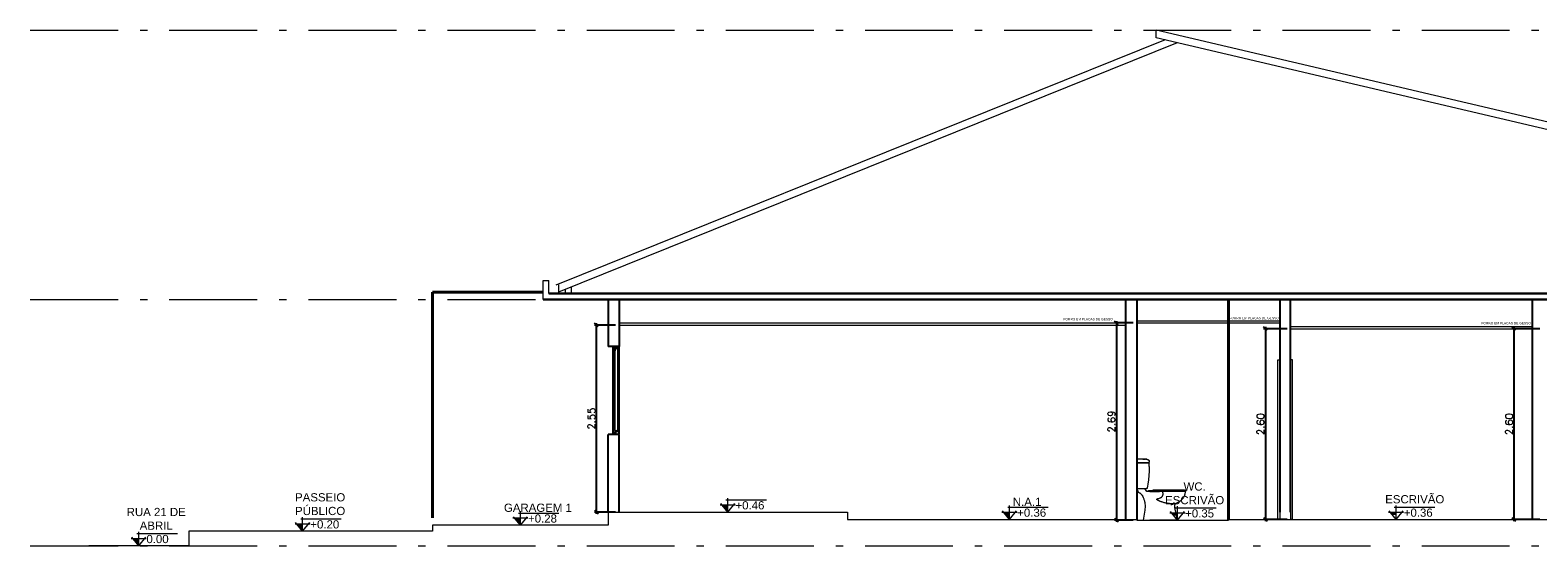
# Model space of a CAD drawing. Header units: millimetres. Extents: x 26 to 1362, y 24 to 358.
# Tile 40 of 256: x 497.23 to 517.81, y 98.41 to 105.45. Entities that reach past the tile are written whole.
import ezdxf

# ---------------------------------------------------------------- set-up
doc = ezdxf.new("R2010")
doc.units = ezdxf.units.MM
doc.linetypes.add('IMPORT-ACAD_ISO10W100 _3_', pattern=[18000, 12000, -3000, 0, -3000])
for name, color, linetype, lineweight in [('A-FLOR', 252, 'Continuous', 9), ('A-FLOR-LEVL', 250, 'Continuous', 5), ('A-ROOF', 251, 'Continuous', 9), ('LAJE', 252, 'Continuous', 30), ('MB TELHADO', 251, 'Continuous', 18), ('MB_ALVENARIA', 7, 'Continuous', 40), ('MB_COTA', 7, 'Continuous', 13), ('MB_ESQUADRIA', 7, 'Continuous', 5), ('MB_MOBILIÁRIO', 8, 'Continuous', 13), ('TEXTO', 7, 'Continuous', 20)]:
    doc.layers.add(name, color=color, linetype=linetype, lineweight=lineweight)
doc.styles.add('arial', font='arial.ttf')
doc.styles.add('ROMANS', font='romans.shx')
doc.dimstyles.new('lOHAINA 1-50', dxfattribs={"dimscale": 0.5, "dimtxt": 0.2, "dimasz": 0.1, "dimexe": 0.05, "dimexo": 0.1, "dimgap": 0.03, "dimtad": 1, "dimzin": 5, "dimdsep": 46, "dimtxsty": 'ROMANS', "dimblk": 'OBLIQUE', "dimcen": 0, "dimdle": 0.05, "dimadec": 0, "dimazin": 0, "dimtfac": 1, "dimtofl": 0, "dimtmove": 2, "dimatfit": 3, "dimfxl": 0.04, "dimtolj": 1, "dimtzin": 1, "dimarcsym": 0})

# ---------------------------------------------------------------- blocks, each defined once
blk = doc.blocks.new('_Oblique')
at = {"color": 0, "linetype": 'ByBlock', "lineweight": -2}
blk.add_line((-0.5, -0.5), (0.5, 0.5), dxfattribs=at)
blk = doc.blocks.new('*D195')
at = {"layer": 'DEFPOINTS', "color": 0, "transparency": 16777216}
for p in [(505.266, 101.425), (504.955, 98.875), (505.266, 98.875)]:
    blk.add_point(p, dxfattribs=at)
at = {"layer": 'MB TELHADO', "color": 0, "lineweight": -2, "transparency": 16777216}
for p, q in [((505.216, 101.425), (504.93, 101.425)), ((504.955, 101.45), (504.955, 98.85)), ((505.216, 98.875), (504.93, 98.875))]:
    blk.add_line(p, q, dxfattribs=at)
at = {"layer": 'MB TELHADO', "color": 0, "lineweight": -2, "transparency": 16777216, "xscale": 0.05, "yscale": 0.05, "zscale": 0.05}
for p, rotation in [((504.955, 101.425), 90), ((504.955, 98.875), 270)]:
    blk.add_blockref('_Oblique', p, dxfattribs=dict(at, rotation=rotation))
at = {"layer": 'MB TELHADO', "color": 0, "transparency": 16777216, "insert": (504.89, 100.15), "char_height": 0.1, "attachment_point": 5, "rotation": 90, "style": 'ROMANS'}
blk.add_mtext('\\A1;2.55', dxfattribs=at)
blk = doc.blocks.new('*D196')
at = {"layer": 'DEFPOINTS', "color": 0, "transparency": 16777216}
for p in [(512.336, 101.455), (512.056, 98.765), (512.336, 98.765)]:
    blk.add_point(p, dxfattribs=at)
at = {"layer": 'MB_COTA', "color": 0, "lineweight": -2, "transparency": 16777216}
for p, q in [((512.286, 101.455), (512.031, 101.455)), ((512.056, 101.48), (512.056, 98.74)), ((512.286, 98.765), (512.031, 98.765))]:
    blk.add_line(p, q, dxfattribs=at)
at = {"layer": 'MB_COTA', "color": 0, "lineweight": -2, "transparency": 16777216, "xscale": 0.05, "yscale": 0.05, "zscale": 0.05}
for p, rotation in [((512.056, 101.455), 90), ((512.056, 98.765), 270)]:
    blk.add_blockref('_Oblique', p, dxfattribs=dict(at, rotation=rotation))
at = {"layer": 'MB_COTA', "color": 0, "transparency": 16777216, "insert": (511.991, 100.11), "char_height": 0.1, "attachment_point": 5, "rotation": 90, "style": 'ROMANS'}
blk.add_mtext('\\A1;2.69', dxfattribs=at)
blk = doc.blocks.new('*D197')
at = {"layer": 'DEFPOINTS', "color": 0, "transparency": 16777216}
for p in [(514.436, 101.375), (514.091, 98.775), (514.436, 98.775)]:
    blk.add_point(p, dxfattribs=at)
at = {"layer": 'MB_COTA', "color": 0, "lineweight": -2, "transparency": 16777216}
for p, q in [((514.386, 101.375), (514.066, 101.375)), ((514.091, 101.4), (514.091, 98.75)), ((514.386, 98.775), (514.066, 98.775))]:
    blk.add_line(p, q, dxfattribs=at)
at = {"layer": 'MB_COTA', "color": 0, "lineweight": -2, "transparency": 16777216, "xscale": 0.05, "yscale": 0.05, "zscale": 0.05}
for p, rotation in [((514.091, 101.375), 90), ((514.091, 98.775), 270)]:
    blk.add_blockref('_Oblique', p, dxfattribs=dict(at, rotation=rotation))
at = {"layer": 'MB_COTA', "color": 0, "transparency": 16777216, "insert": (514.026, 100.075), "char_height": 0.1, "attachment_point": 5, "rotation": 90, "style": 'ROMANS'}
blk.add_mtext('\\A1;2.60', dxfattribs=at)
blk = doc.blocks.new('*D198')
at = {"layer": 'DEFPOINTS', "color": 0, "transparency": 16777216}
for p in [(517.886, 101.375), (517.483, 98.775), (517.886, 98.775)]:
    blk.add_point(p, dxfattribs=at)
at = {"layer": 'MB_COTA', "color": 0, "lineweight": -2, "transparency": 16777216}
for p, q in [((517.836, 101.375), (517.458, 101.375)), ((517.483, 101.4), (517.483, 98.75)), ((517.836, 98.775), (517.458, 98.775))]:
    blk.add_line(p, q, dxfattribs=at)
at = {"layer": 'MB_COTA', "color": 0, "lineweight": -2, "transparency": 16777216, "xscale": 0.05, "yscale": 0.05, "zscale": 0.05}
for p, rotation in [((517.483, 101.375), 90), ((517.483, 98.775), 270)]:
    blk.add_blockref('_Oblique', p, dxfattribs=dict(at, rotation=rotation))
at = {"layer": 'MB_COTA', "color": 0, "transparency": 16777216, "insert": (517.418, 100.075), "char_height": 0.1, "attachment_point": 5, "rotation": 90, "style": 'ROMANS'}
blk.add_mtext('\\A1;2.60', dxfattribs=at)

msp = doc.modelspace()

# ---------------------------------------------------------------- linework, layer by layer
at = {"layer": 'A-FLOR'}
for p, q in [((512.3359, 101.4848), (514.2859, 101.4848)), ((512.3359, 101.4548), (514.2859, 101.4548)), ((514.4359, 101.4048), (517.7359, 101.4048)), ((514.4359, 101.3748), (517.7359, 101.3748)), ((505.1159, 98.8748), (508.3859, 98.8748)), ((505.1159, 98.8748), (505.1159, 98.6948)), ((508.3859, 98.8748), (508.3859, 98.7748)), ((502.7209, 98.6148), (499.3909, 98.6148)), ((499.3909, 98.6148), (499.3909, 98.4148)), ((505.1159, 98.6948), (502.7209, 98.6948)), ((502.7209, 98.6948), (502.7209, 98.6148)), ((508.3859, 98.7748), (512.3359, 98.7748)), ((512.3359, 98.7748), (512.3359, 98.7648)), ((512.3359, 98.7648), (513.5859, 98.7648)), ((513.5859, 98.7648), (513.5859, 98.7748)), ((513.5859, 98.7748), (527.0309, 98.7748)), ((499.3909, 98.4148), (498.0242, 98.4148))]:
    msp.add_line(p, q, dxfattribs=at)
at = {"layer": 'A-FLOR-LEVL', "linetype": 'IMPORT-ACAD_ISO10W100 _3_', "ltscale": 0.0001}
for p, q in [((497.2251, 105.4472), (553.6014, 105.4472)), ((497.2251, 101.7748), (553.6014, 101.7748)), ((497.2251, 98.4148), (553.6014, 98.4148))]:
    msp.add_line(p, q, dxfattribs=at)
at = {"layer": 'A-ROOF'}
for p, q in [((504.2289, 101.7748), (504.2289, 102.0332)), ((504.2289, 102.0332), (504.3089, 102.0332)), ((504.3089, 101.8548), (504.3089, 102.0332)), ((504.5313, 101.9153), (504.5313, 101.8548)), ((504.6113, 101.9511), (504.6113, 101.8548)), ((505.2659, 101.4548), (512.1859, 101.4548)), ((505.2659, 101.4248), (512.1859, 101.4248))]:
    msp.add_line(p, q, dxfattribs=at)
at = {"layer": 'LAJE'}
for p, q in [((504.2289, 101.7748), (530.5559, 101.7748)), ((504.3089, 101.8548), (530.5559, 101.8548))]:
    msp.add_line(p, q, dxfattribs=at)
at = {"layer": 'MB TELHADO'}
for p, q in [((526.7788, 102.1222), (512.5983, 105.4472)), ((512.5983, 105.3445), (512.5983, 105.4472)), ((512.7202, 105.3159), (504.4036, 101.9676)), ((512.8859, 105.2748), (504.4409, 101.8748)), ((526.7559, 102.0248), (512.5983, 105.3445)), ((504.4409, 101.9748), (504.4409, 101.8748))]:
    msp.add_line(p, q, dxfattribs=at)
at = {"layer": 'MB_ALVENARIA'}
for p, q in [((504.2289, 101.8748), (502.7209, 101.8748)), ((502.7209, 101.8748), (502.7209, 98.7948)), ((513.5859, 98.7748), (513.5859, 101.7748))]:
    msp.add_line(p, q, dxfattribs=at)
at = {"layer": 'MB_ALVENARIA', "lineweight": 25}
for p, q in [((505.1159, 101.7748), (505.1159, 101.1348)), ((505.2659, 101.7748), (505.2659, 101.1348)), ((512.1859, 98.7748), (512.1859, 101.7748)), ((512.3359, 101.7748), (512.3359, 98.7748)), ((514.2859, 101.7748), (514.2859, 98.8748)), ((514.4359, 98.8748), (514.4359, 101.7748)), ((517.7359, 98.7748), (517.7359, 101.7748)), ((505.2659, 101.1348), (505.1159, 101.1348)), ((505.1159, 98.8748), (505.1159, 99.9348)), ((505.2659, 99.9348), (505.1159, 99.9348)), ((505.2659, 98.8748), (505.2659, 99.9348))]:
    msp.add_line(p, q, dxfattribs=at)
at = {"layer": 'MB_ESQUADRIA', "lineweight": 18}
for p, q in [((505.2659, 101.1348), (505.1759, 101.1348)), ((505.1759, 101.1348), (505.1759, 101.1274)), ((505.1759, 101.1274), (505.1773, 101.1274)), ((505.1773, 101.1274), (505.1773, 101.1334)), ((505.1773, 101.1334), (505.1823, 101.1334)), ((505.1823, 101.1334), (505.1823, 101.1193)), ((505.1823, 101.1193), (505.184, 101.1193)), ((505.184, 101.1193), (505.184, 101.0958)), ((505.1854, 101.0949), (505.1854, 101.1193)), ((505.1854, 101.1193), (505.204, 101.1193)), ((505.1932, 101.1068), (505.2132, 101.1068)), ((505.1932, 101.1068), (505.1932, 101.0723)), ((505.2004, 101.1051), (505.2004, 101.1013)), ((505.2018, 101.1013), (505.2018, 101.1051)), ((505.204, 101.1193), (505.204, 101.1013)), ((505.2054, 101.1013), (505.2054, 101.1193)), ((505.2054, 101.1193), (505.232, 101.1193)), ((505.2132, 101.1068), (505.2132, 101.0723)), ((505.232, 101.1193), (505.232, 101.1013)), ((505.2334, 101.1013), (505.2334, 101.1193)), ((505.2334, 101.1193), (505.2564, 101.1193)), ((505.2356, 101.1051), (505.2356, 101.1013)), ((505.237, 101.1013), (505.237, 101.1051)), ((505.2564, 101.1038), (505.2548, 101.1028)), ((505.2548, 101.1028), (505.2548, 101.1003)), ((505.2564, 101.1193), (505.2564, 101.1038)), ((505.2578, 101.1003), (505.2578, 101.1193)), ((505.2578, 101.1193), (505.2595, 101.1193)), ((505.2595, 101.1193), (505.2595, 101.1334)), ((505.2595, 101.1334), (505.2645, 101.1334)), ((505.2645, 101.1334), (505.2645, 101.1274)), ((505.2645, 101.1274), (505.2659, 101.1274)), ((505.2659, 101.1274), (505.2659, 101.1348)), ((505.2132, 101.0723), (505.1932, 101.0723)), ((505.2012, 99.9918), (505.2012, 101.0723)), ((505.2052, 101.0723), (505.2012, 101.0723)), ((505.2052, 99.9918), (505.2052, 101.0723)), ((514.2609, 98.7748), (514.2609, 100.9508)), ((514.2609, 100.9508), (514.2859, 100.9508)), ((514.2859, 101.0508), (514.2859, 98.7748)), ((514.4359, 101.0508), (514.4359, 98.7748)), ((514.4609, 100.9508), (514.4359, 100.9508)), ((514.4609, 98.7748), (514.4609, 100.9508)), ((505.1773, 99.9422), (505.1759, 99.9422)), ((505.1759, 99.9422), (505.1759, 99.9348)), ((505.1759, 99.9348), (505.2659, 99.9348)), ((505.1773, 99.9362), (505.1773, 99.9422)), ((505.1824, 99.9362), (505.1773, 99.9362)), ((505.1824, 99.9451), (505.1824, 99.9362)), ((505.204, 99.9475), (505.1837, 99.9465)), ((505.1932, 99.9558), (505.1932, 99.9918)), ((505.2132, 99.9918), (505.1932, 99.9918)), ((505.2132, 99.9558), (505.1932, 99.9558)), ((505.2004, 99.9603), (505.2004, 99.9565)), ((505.2052, 99.9918), (505.2012, 99.9918)), ((505.2018, 99.9565), (505.2018, 99.9603)), ((505.204, 99.9603), (505.204, 99.9475)), ((505.2054, 99.9476), (505.2054, 99.9603)), ((505.2209, 99.9484), (505.2054, 99.9476)), ((505.2132, 99.9918), (505.2132, 99.9558)), ((505.2267, 99.9697), (505.2233, 99.9506)), ((505.232, 99.9731), (505.2304, 99.973)), ((505.232, 99.9873), (505.232, 99.9731)), ((505.2334, 99.9732), (505.2334, 99.9873)), ((505.2555, 99.9743), (505.2334, 99.9732)), ((505.2356, 99.9873), (505.2356, 99.9835)), ((505.237, 99.9835), (505.237, 99.9873)), ((505.2548, 99.9903), (505.2548, 99.9878)), ((505.2548, 99.9878), (505.2564, 99.9869)), ((505.2564, 99.9869), (505.2564, 99.9753)), ((505.2578, 99.9503), (505.2578, 99.9903)), ((505.2595, 99.9503), (505.2578, 99.9503)), ((505.2595, 99.9362), (505.2595, 99.9503)), ((505.2645, 99.9362), (505.2595, 99.9362)), ((505.2659, 99.9422), (505.2645, 99.9422)), ((505.2645, 99.9422), (505.2645, 99.9362)), ((505.2659, 99.9348), (505.2659, 99.9422)), ((514.2609, 98.7748), (514.2859, 98.7748)), ((514.4609, 98.7748), (514.4359, 98.7748))]:
    msp.add_line(p, q, dxfattribs=at)
at = {"layer": 'MB_ESQUADRIA'}
for p, q in [((505.1759, 101.1274), (505.1759, 99.9422)), ((505.1823, 101.1193), (505.1823, 99.9451)), ((505.1837, 101.1193), (505.1837, 99.9465)), ((505.232, 101.1068), (505.2132, 101.1068)), ((505.2448, 101.1068), (505.2334, 101.1068)), ((505.2448, 101.1068), (505.2448, 99.9738)), ((505.2581, 101.1193), (505.2581, 99.9503)), ((505.2595, 101.1193), (505.2595, 99.9503)), ((505.2659, 101.1274), (505.2659, 99.9422)), ((505.1932, 101.0723), (505.1932, 99.9918)), ((505.2132, 99.9918), (505.2132, 101.0723)), ((505.2242, 99.9558), (505.2132, 99.9558))]:
    msp.add_line(p, q, dxfattribs=at)
at = {"layer": 'MB_ESQUADRIA', "lineweight": 18}
for centre, radius, start, end in [((505.185, 101.0958), 0.001, 180, 293.57818), ((505.2011, 101.1051), 0.0007, 0, 180), ((505.2029, 101.1013), 0.0025, 180, 0), ((505.2029, 101.1013), 0.0011, 180, 0), ((505.2345, 101.1013), 0.0025, 180, 0), ((505.2345, 101.1013), 0.0011, 180, 0), ((505.2363, 101.1051), 0.0007, 0, 180), ((505.2563, 101.1003), 0.0015, 180, 0), ((505.1838, 99.9451), 0.0014, 92.74998, 180), ((505.2029, 99.9603), 0.0025, 359.75116, 179.99957), ((505.2011, 99.9565), 0.0007, 180, 0), ((505.2029, 99.9603), 0.0011, 0, 180), ((505.2207, 99.951), 0.0026, 272.99942, 349.99988), ((505.2306, 99.969), 0.004, 93.00113, 170.26058), ((505.2345, 99.9873), 0.0025, 0, 180), ((505.2345, 99.9873), 0.0011, 360, 180), ((505.2363, 99.9835), 0.0007, 180, 0), ((505.2563, 99.9903), 0.0015, 359.84763, 179.9993), ((505.2554, 99.9753), 0.001, 273.00104, 0.53612)]:
    msp.add_arc(centre, radius, start, end, dxfattribs=at)
at = {"layer": 'MB_MOBILIÁRIO', "lineweight": 18}
for p, q in [((512.4676, 99.5458), (512.3359, 99.5458)), ((512.3359, 99.5448), (512.4673, 99.5448)), ((512.4189, 99.5958), (512.4189, 99.5948)), ((512.4529, 99.5958), (512.4189, 99.5958)), ((512.4189, 99.5958), (512.4529, 99.5958)), ((512.4239, 99.5968), (512.4239, 99.5958)), ((512.4239, 99.5968), (512.4239, 99.5958)), ((512.4479, 99.5968), (512.4239, 99.5968)), ((512.4239, 99.5968), (512.4479, 99.5968)), ((512.4239, 99.5968), (512.4479, 99.5968)), ((512.4479, 99.5968), (512.4239, 99.5968)), ((512.4239, 99.5958), (512.4479, 99.5958)), ((512.4479, 99.5958), (512.4239, 99.5958)), ((512.4239, 99.5958), (512.4479, 99.5958)), ((512.4479, 99.5958), (512.4239, 99.5958)), ((512.4479, 99.5958), (512.4479, 99.5968)), ((512.4479, 99.5958), (512.4479, 99.5968)), ((512.4529, 99.5948), (512.4529, 99.5958)), ((512.4673, 99.5448), (512.5013, 99.5448)), ((512.5033, 99.5458), (512.4676, 99.5458)), ((512.4684, 99.5948), (512.4709, 99.5948)), ((512.4709, 99.5948), (512.4684, 99.5948)), ((512.5013, 99.5448), (512.4965, 99.5448)), ((512.5013, 99.5448), (512.5039, 99.5448)), ((512.5039, 99.5448), (512.5013, 99.5448)), ((512.5013, 99.5448), (512.5013, 99.5448)), ((512.5059, 99.5458), (512.5033, 99.5458)), ((512.5039, 99.5448), (512.5039, 99.5458)), ((512.5059, 99.5458), (512.5059, 99.5598)), ((512.5059, 99.4948), (512.5059, 99.5428)), ((512.3359, 99.1948), (512.3559, 99.1448)), ((512.4723, 99.1548), (512.4469, 99.1948)), ((512.4652, 99.1948), (512.4677, 99.1948)), ((512.4677, 99.1948), (512.4652, 99.1948)), ((512.5131, 99.1548), (512.4723, 99.1548)), ((512.4959, 99.1698), (512.5131, 99.1698)), ((512.4959, 99.1548), (512.4959, 99.1698)), ((512.5131, 99.1548), (512.4959, 99.1548)), ((512.5131, 99.1698), (512.5457, 99.1698)), ((512.5457, 99.1548), (512.5131, 99.1548)), ((512.5131, 99.1548), (512.5457, 99.1548)), ((512.5457, 99.1698), (512.5549, 99.1698)), ((512.5549, 99.1548), (512.5457, 99.1548)), ((512.5457, 99.1548), (512.6461, 99.1548)), ((512.5549, 99.1548), (512.5549, 99.1698)), ((512.6822, 99.1748), (512.5559, 99.1748)), ((512.6773, 99.1598), (512.5559, 99.1598)), ((512.6461, 99.1548), (512.5559, 99.1548)), ((512.6789, 99.1548), (512.6479, 99.1548)), ((512.9366, 99.1598), (512.6773, 99.1598)), ((512.9336, 99.1548), (512.6789, 99.1548)), ((512.9965, 99.1548), (512.9336, 99.1548)), ((513.0015, 99.1598), (512.9366, 99.1598)), ((512.444, 98.8988), (512.4203, 98.7648)), ((512.8901, 98.7648), (512.8532, 98.9386)), ((512.4203, 98.7648), (512.5131, 98.7648)), ((512.5635, 98.7648), (512.5131, 98.7648)), ((512.6639, 98.7648), (512.5635, 98.7648)), ((512.8374, 98.7648), (512.6639, 98.7648)), ((512.8889, 98.7648), (512.8374, 98.7648))]:
    msp.add_line(p, q, dxfattribs=at)
at = {"layer": 'MB_MOBILIÁRIO', "lineweight": 18, "flags": 128}
for points in [[(512.4631, 99.5948), (512.4232, 99.5948), (512.3831, 99.5948), (512.3429, 99.5948), (512.3359, 99.5948)], [(512.4673, 99.5448), (512.426, 99.5448), (512.3846, 99.5448), (512.3431, 99.5448), (512.3359, 99.5448)], [(512.4684, 99.5948), (512.4684, 99.5948), (512.4683, 99.5948), (512.4683, 99.5948), (512.4683, 99.5948), (512.4682, 99.5948), (512.4681, 99.5948), (512.4681, 99.5948), (512.468, 99.5948), (512.4679, 99.5948), (512.4678, 99.5948), (512.4677, 99.5948), (512.4676, 99.5948), (512.4675, 99.5948), (512.4673, 99.5948), (512.4672, 99.5948), (512.4671, 99.5948), (512.4669, 99.5948), (512.4667, 99.5948), (512.4666, 99.5948), (512.4664, 99.5948), (512.4662, 99.5948), (512.466, 99.5948), (512.4658, 99.5948), (512.4656, 99.5948), (512.4654, 99.5948), (512.4652, 99.5948), (512.465, 99.5948), (512.4648, 99.5948), (512.4646, 99.5948), (512.4643, 99.5948), (512.4641, 99.5948), (512.4639, 99.5948), (512.4636, 99.5948), (512.4634, 99.5948), (512.4632, 99.5948), (512.4631, 99.5948)], [(512.4643, 99.5948), (512.4645, 99.5948), (512.4648, 99.5948), (512.465, 99.5948), (512.4652, 99.5948), (512.4654, 99.5948), (512.4656, 99.5948), (512.4658, 99.5948), (512.466, 99.5948), (512.4662, 99.5948), (512.4664, 99.5948), (512.4665, 99.5948), (512.4667, 99.5948), (512.4669, 99.5948), (512.467, 99.5948), (512.4672, 99.5948), (512.4673, 99.5948), (512.4674, 99.5948), (512.4676, 99.5948), (512.4677, 99.5948), (512.4678, 99.5948), (512.4679, 99.5948), (512.468, 99.5948), (512.4681, 99.5948), (512.4681, 99.5948), (512.4682, 99.5948), (512.4683, 99.5948), (512.4683, 99.5948), (512.4683, 99.5948), (512.4684, 99.5948), (512.4684, 99.5948)], [(512.5013, 99.5448), (512.5013, 99.5448), (512.5011, 99.5448), (512.5009, 99.5448), (512.5006, 99.5448), (512.5003, 99.5448), (512.4999, 99.5448), (512.4994, 99.5448), (512.4989, 99.5448), (512.4983, 99.5448), (512.4977, 99.5448), (512.497, 99.5448), (512.4963, 99.5448), (512.4955, 99.5448), (512.4946, 99.5448), (512.4937, 99.5448), (512.4927, 99.5448), (512.4917, 99.5448), (512.4907, 99.5448), (512.4896, 99.5448), (512.4885, 99.5448), (512.4873, 99.5448), (512.4861, 99.5448), (512.4848, 99.5448), (512.4835, 99.5448), (512.4822, 99.5448), (512.4808, 99.5448), (512.4794, 99.5448), (512.478, 99.5448), (512.4766, 99.5448), (512.4751, 99.5448), (512.4736, 99.5448), (512.4721, 99.5448), (512.4706, 99.5448), (512.4691, 99.5448), (512.4675, 99.5448), (512.4673, 99.5448)], [(512.4709, 99.5948), (512.4723, 99.5948), (512.4737, 99.5947), (512.4751, 99.5946), (512.4765, 99.5944), (512.4779, 99.5941), (512.4792, 99.5938), (512.4806, 99.5935), (512.4819, 99.5931), (512.4833, 99.5926), (512.4846, 99.5921), (512.4858, 99.5915), (512.4871, 99.5909), (512.4883, 99.5902), (512.4895, 99.5895), (512.4907, 99.5887), (512.4918, 99.5879), (512.4929, 99.587), (512.494, 99.5861), (512.495, 99.5852), (512.496, 99.5842), (512.497, 99.5832), (512.4979, 99.5821), (512.4988, 99.581), (512.4996, 99.5799), (512.5004, 99.5787), (512.5011, 99.5775), (512.5018, 99.5763), (512.5024, 99.5751), (512.503, 99.5738), (512.5035, 99.5725), (512.504, 99.5712), (512.5045, 99.5699), (512.5048, 99.5685), (512.5051, 99.5672), (512.5054, 99.5658), (512.5056, 99.5644), (512.5058, 99.563), (512.5059, 99.5616), (512.5059, 99.5602), (512.5059, 99.5598)], [(512.5059, 99.4948), (512.5047, 99.4342), (512.5011, 99.3738), (512.495, 99.3135), (512.4866, 99.2535), (512.4775, 99.2029)], [(512.4969, 99.5448), (512.4976, 99.5448), (512.4982, 99.5448), (512.4988, 99.5448), (512.4994, 99.5448), (512.4998, 99.5448), (512.5002, 99.5448), (512.5006, 99.5448), (512.5009, 99.5448), (512.5011, 99.5448), (512.5012, 99.5448), (512.5013, 99.5448), (512.5013, 99.5448)], [(512.5039, 99.5448), (512.504, 99.5448), (512.5041, 99.5448), (512.5042, 99.5448), (512.5042, 99.5448), (512.5043, 99.5448), (512.5044, 99.5448), (512.5045, 99.5447), (512.5046, 99.5447), (512.5046, 99.5447), (512.5047, 99.5447), (512.5048, 99.5446), (512.5048, 99.5446), (512.5049, 99.5446), (512.505, 99.5445), (512.5051, 99.5445), (512.5051, 99.5444), (512.5052, 99.5444), (512.5052, 99.5443), (512.5053, 99.5443), (512.5054, 99.5442), (512.5054, 99.5442), (512.5055, 99.5441), (512.5055, 99.544), (512.5056, 99.544), (512.5056, 99.5439), (512.5056, 99.5438), (512.5057, 99.5438), (512.5057, 99.5437), (512.5058, 99.5436), (512.5058, 99.5436), (512.5058, 99.5435), (512.5058, 99.5434), (512.5059, 99.5433), (512.5059, 99.5432), (512.5059, 99.5432), (512.5059, 99.5431), (512.5059, 99.543), (512.5059, 99.5429), (512.5059, 99.5428), (512.5059, 99.5428)], [(512.3359, 99.1948), (512.376, 99.1948), (512.416, 99.1948), (512.4559, 99.1948), (512.4627, 99.1948)], [(512.4627, 99.1948), (512.4628, 99.1948), (512.463, 99.1948), (512.4631, 99.1948), (512.4632, 99.1948), (512.4633, 99.1948), (512.4634, 99.1948), (512.4635, 99.1948), (512.4636, 99.1948), (512.4637, 99.1948), (512.4638, 99.1948), (512.4639, 99.1948), (512.464, 99.1948), (512.4641, 99.1948), (512.4642, 99.1948), (512.4642, 99.1948), (512.4643, 99.1948), (512.4644, 99.1948), (512.4645, 99.1948), (512.4645, 99.1948), (512.4646, 99.1948), (512.4647, 99.1948), (512.4647, 99.1948), (512.4648, 99.1948), (512.4649, 99.1948), (512.4649, 99.1948), (512.4649, 99.1948), (512.465, 99.1948), (512.465, 99.1948), (512.4651, 99.1948), (512.4651, 99.1948), (512.4651, 99.1948), (512.4651, 99.1948), (512.4652, 99.1948), (512.4652, 99.1948), (512.4652, 99.1948)], [(512.4633, 99.1948), (512.4632, 99.1948), (512.4631, 99.1948)], [(512.4775, 99.2029), (512.4774, 99.2025), (512.4773, 99.2021), (512.4772, 99.2017), (512.4771, 99.2014), (512.477, 99.201), (512.4768, 99.2006), (512.4766, 99.2003), (512.4764, 99.1999), (512.4762, 99.1996), (512.476, 99.1992), (512.4758, 99.1989), (512.4755, 99.1986), (512.4753, 99.1983), (512.475, 99.198), (512.4747, 99.1977), (512.4744, 99.1974), (512.4741, 99.1972), (512.4738, 99.1969), (512.4735, 99.1967), (512.4732, 99.1964), (512.4728, 99.1962), (512.4725, 99.196), (512.4721, 99.1959), (512.4718, 99.1957), (512.4714, 99.1955), (512.471, 99.1954), (512.4706, 99.1953), (512.4703, 99.1952), (512.4699, 99.1951), (512.4695, 99.195), (512.4691, 99.1949), (512.4687, 99.1949), (512.4683, 99.1948), (512.4679, 99.1948), (512.4677, 99.1948)], [(512.5559, 99.1748), (512.5559, 99.1745), (512.5559, 99.1733), (512.5559, 99.1716), (512.5559, 99.1692), (512.5559, 99.1663), (512.5559, 99.1632), (512.5559, 99.1598)], [(512.5559, 99.1598), (512.5559, 99.1574), (512.5559, 99.1548)], [(512.9275, 99.1748), (512.919, 99.1748), (512.9103, 99.1748), (512.9013, 99.1748), (512.8921, 99.1748), (512.8827, 99.1748), (512.8732, 99.1748), (512.8634, 99.1748), (512.8535, 99.1748), (512.8435, 99.1748), (512.8334, 99.1748), (512.8231, 99.1748), (512.8128, 99.1748), (512.8024, 99.1748), (512.7919, 99.1748), (512.7814, 99.1748), (512.7709, 99.1748), (512.7603, 99.1748), (512.7498, 99.1748), (512.7393, 99.1748), (512.7289, 99.1748), (512.7185, 99.1748), (512.7082, 99.1748), (512.698, 99.1748), (512.6879, 99.1748), (512.6822, 99.1748)], [(512.9316, 99.0276), (512.9229, 99.0212), (512.9139, 99.0152), (512.9047, 99.0095), (512.8953, 99.0042), (512.8857, 98.9993), (512.8758, 98.9948), (512.8659, 98.9907), (512.8557, 98.987), (512.8548, 98.9867)], [(512.9275, 99.1748), (512.9323, 99.1748), (512.937, 99.1748), (512.9415, 99.1748), (512.9458, 99.1748), (512.9499, 99.1748), (512.9539, 99.1748), (512.9576, 99.1748), (512.9612, 99.1748), (512.9645, 99.1748), (512.9677, 99.1748), (512.9706, 99.1748), (512.9733, 99.1748), (512.9758, 99.1748), (512.9781, 99.1748), (512.9802, 99.1748), (512.982, 99.1748), (512.9835, 99.1748), (512.9849, 99.1748), (512.986, 99.1748), (512.9868, 99.1748), (512.9874, 99.1748), (512.9878, 99.1748), (512.9879, 99.1748)], [(512.9879, 99.1748), (512.9878, 99.1748), (512.9874, 99.1748), (512.9868, 99.1748), (512.986, 99.1748), (512.9849, 99.1748), (512.9835, 99.1748), (512.982, 99.1748), (512.9801, 99.1748), (512.9781, 99.1748), (512.9758, 99.1748), (512.9733, 99.1748), (512.9706, 99.1748), (512.9677, 99.1748), (512.9645, 99.1748), (512.9611, 99.1748), (512.9576, 99.1748), (512.9538, 99.1748), (512.9499, 99.1748), (512.9457, 99.1748), (512.9414, 99.1748), (512.9369, 99.1748), (512.9323, 99.1748), (512.9275, 99.1748)], [(512.9946, 99.1548), (512.9945, 99.1484), (512.9941, 99.142), (512.9935, 99.1357), (512.9926, 99.1293), (512.9914, 99.123), (512.99, 99.1168), (512.9884, 99.1106), (512.9865, 99.1045), (512.9844, 99.0985), (512.982, 99.0925), (512.9794, 99.0867), (512.9765, 99.0809), (512.9735, 99.0753), (512.9702, 99.0698), (512.9667, 99.0645), (512.963, 99.0593), (512.959, 99.0542), (512.9549, 99.0493), (512.9506, 99.0446), (512.9461, 99.0401), (512.9414, 99.0357), (512.9366, 99.0315), (512.9316, 99.0276)], [(512.9879, 99.1748), (512.9885, 99.1748), (512.9891, 99.1748), (512.9897, 99.1747), (512.9903, 99.1746), (512.9909, 99.1745), (512.9915, 99.1744), (512.9921, 99.1742), (512.9926, 99.1741), (512.9932, 99.1739), (512.9938, 99.1736), (512.9943, 99.1734), (512.9949, 99.1731), (512.9954, 99.1728), (512.9959, 99.1725), (512.9964, 99.1722), (512.9969, 99.1719), (512.9974, 99.1715), (512.9978, 99.1711), (512.9983, 99.1707), (512.9987, 99.1703), (512.9991, 99.1698), (512.9995, 99.1694), (512.9999, 99.1689), (513.0002, 99.1684), (513.0005, 99.1679), (513.0009, 99.1674), (513.0012, 99.1669), (513.0014, 99.1664), (513.0017, 99.1658), (513.0019, 99.1653), (513.0021, 99.1647), (513.0023, 99.1641), (513.0025, 99.1636), (513.0026, 99.163), (513.0027, 99.1624), (513.0028, 99.1618), (513.0029, 99.1612), (513.0029, 99.1606), (513.0029, 99.16), (513.0029, 99.1598)], [(512.9971, 99.1598), (512.9973, 99.1593), (512.9974, 99.1587), (512.9976, 99.1581), (512.9977, 99.1575), (512.9978, 99.1569), (512.9978, 99.1563), (512.9979, 99.1557), (512.9979, 99.1551), (512.9979, 99.1548)], [(512.4483, 98.9386), (512.4468, 98.9186), (512.444, 98.8988)], [(512.8301, 98.9796), (512.8195, 98.9773), (512.8089, 98.9754), (512.7982, 98.974)], [(512.8548, 98.9867), (512.8538, 98.9828), (512.8529, 98.9789), (512.8522, 98.975), (512.8517, 98.971), (512.8513, 98.967), (512.851, 98.963), (512.851, 98.959), (512.8511, 98.955), (512.8513, 98.951), (512.8517, 98.947), (512.8523, 98.9431), (512.853, 98.9392), (512.8532, 98.9386)]]:
    msp.add_lwpolyline(points, dxfattribs=at)
at = {"layer": 'MB_MOBILIÁRIO', "lineweight": 18}
for points, knots in [([(512.3559, 99.1448), (512.3604, 99.1432), (512.369, 99.1394), (512.383, 99.1306), (512.3943, 99.1203), (512.403, 99.1095), (512.4066, 99.1038), (512.4083, 99.1009)], [0, 0, 0, 0, 0.2, 0.4, 0.7, 0.85, 1, 1, 1, 1]), ([(512.6669, 99.0165), (512.6626, 99.018), (512.6562, 99.0204), (512.6476, 99.0236), (512.6423, 99.0258), (512.6381, 99.0276), (512.635, 99.0289), (512.6324, 99.0301), (512.6306, 99.0309), (512.6295, 99.0314), (512.6288, 99.0318), (512.628, 99.0322), (512.627, 99.0327), (512.6251, 99.0336), (512.6225, 99.0349), (512.62, 99.0363), (512.6184, 99.0373), (512.6175, 99.038), (512.617, 99.0384), (512.6166, 99.0387), (512.6162, 99.039), (512.6154, 99.0396), (512.6143, 99.0405), (512.6131, 99.0417), (512.6115, 99.0432), (512.6102, 99.0448), (512.6095, 99.046), (512.6092, 99.0466), (512.6092, 99.047), (512.6091, 99.0472), (512.6091, 99.0475), (512.6091, 99.0478), (512.6091, 99.0483), (512.6092, 99.0491), (512.6096, 99.05), (512.6104, 99.0512), (512.6119, 99.0525), (512.6137, 99.0536), (512.6147, 99.0541)], [0, 0, 0, 0, 0.1666667, 0.25, 0.3333333, 0.375, 0.4166667, 0.4583333, 0.4791667, 0.4895833, 0.5, 0.5104167, 0.5208333, 0.5416667, 0.5833333, 0.625, 0.6458333, 0.65625, 0.6666667, 0.671875, 0.6770833, 0.6875, 0.7083333, 0.7291667, 0.75, 0.7916667, 0.8125, 0.8229167, 0.828125, 0.8333333, 0.8385417, 0.84375, 0.8541667, 0.875, 0.8958333, 0.9166667, 0.9583333, 1, 1, 1, 1]), ([(512.68, 99.0858), (512.6813, 99.0875), (512.6838, 99.0909), (512.6873, 99.0966), (512.6902, 99.1027), (512.6927, 99.1097), (512.6942, 99.1179), (512.6943, 99.1255), (512.6935, 99.1316), (512.6922, 99.1376), (512.6908, 99.142), (512.6896, 99.1448)], [0, 0, 0, 0, 0.1111111, 0.2222222, 0.3333333, 0.4444444, 0.5833333, 0.7222222, 0.7916667, 0.8611111, 1, 1, 1, 1]), ([(512.4412, 99.0165), (512.4423, 99.0121), (512.4441, 99.0027), (512.4472, 98.9824), (512.4487, 98.9603), (512.4485, 98.9439), (512.4483, 98.9386)], [0, 0, 0, 0, 0.2, 0.4, 0.8, 1, 1, 1, 1]), ([(512.8543, 98.9867), (512.8542, 98.9867), (512.853, 98.9868), (512.8494, 98.9871), (512.8425, 98.9876), (512.834, 98.988), (512.8259, 98.9882), (512.82, 98.9882)], [0.55555556, 0.55555556, 0.55555556, 0.55555556, 0.58333333, 0.72222222, 0.79166667, 0.86111111, 1, 1, 1, 1])]:
    msp.add_open_spline(points, degree=3, knots=knots, dxfattribs=at)
for points in [[(512.4083, 99.1009), (512.4132, 99.0924), (512.4218, 99.0755), (512.4278, 99.0606), (512.4302, 99.0541)], [(512.4302, 99.0541), (512.4323, 99.0486), (512.4362, 99.0368), (512.4396, 99.0235), (512.4412, 99.0165)], [(512.6147, 99.0541), (512.6207, 99.057), (512.6335, 99.0625), (512.6476, 99.0671), (512.6549, 99.0691)], [(512.6549, 99.0691), (512.6574, 99.0699), (512.6622, 99.0716), (512.6689, 99.0754), (512.6749, 99.08), (512.6784, 99.0838), (512.68, 99.0858)], [(512.6896, 99.1448), (512.6889, 99.1464), (512.6879, 99.1497), (512.6875, 99.1531), (512.6875, 99.1548)], [(512.6711, 99.015), (512.6704, 99.0153), (512.669, 99.0158), (512.6676, 99.0162), (512.6669, 99.0165)], [(512.68, 99.0119), (512.6785, 99.0124), (512.6755, 99.0135), (512.6726, 99.0145), (512.6711, 99.015)], [(512.82, 98.9882), (512.8139, 98.9883), (512.8014, 98.9887), (512.7817, 98.9902), (512.7615, 98.9926), (512.741, 98.9959), (512.7204, 99), (512.6999, 99.0051), (512.6866, 99.0095), (512.68, 99.0119)]]:
    msp.add_open_spline(points, degree=3, dxfattribs=at)
at = {"layer": 'TEXTO'}
for p, q in [((506.7255, 99.0406), (507.2782, 99.0406)), ((506.7509, 98.8748), (506.7509, 99.0663)), ((503.893, 98.8606), (504.4457, 98.8606)), ((503.9184, 98.6948), (503.9184, 98.8863)), ((506.6475, 98.9748), (506.8544, 98.9748)), ((506.7509, 98.8748), (506.6549, 98.9906)), ((506.7509, 98.9686), (506.6732, 98.9686)), ((506.7509, 98.9623), (506.6783, 98.9623)), ((506.7509, 98.9561), (506.6835, 98.9561)), ((506.7509, 98.9498), (506.6887, 98.9498)), ((506.7509, 98.9436), (506.6939, 98.9436)), ((506.7509, 98.9373), (506.6991, 98.9373)), ((506.7509, 98.9311), (506.7043, 98.9311)), ((506.7509, 98.9248), (506.7094, 98.9248)), ((506.7509, 98.9186), (506.7146, 98.9186)), ((506.7509, 98.9123), (506.7198, 98.9123)), ((506.7509, 98.8748), (506.847, 98.9906)), ((510.4944, 98.8748), (510.7012, 98.8748)), ((510.5978, 98.7748), (510.5018, 98.8906)), ((510.5978, 98.8686), (510.52, 98.8686)), ((510.5978, 98.8623), (510.5252, 98.8623)), ((510.5978, 98.8561), (510.5304, 98.8561)), ((510.5978, 98.8498), (510.5356, 98.8498)), ((510.5978, 98.8436), (510.5408, 98.8436)), ((510.5978, 98.8373), (510.546, 98.8373)), ((510.5978, 98.8311), (510.5511, 98.8311)), ((510.5978, 98.8248), (510.5563, 98.8248)), ((510.5978, 98.8186), (510.5615, 98.8186)), ((510.5978, 98.8123), (510.5667, 98.8123)), ((510.5724, 98.9406), (511.125, 98.9406)), ((510.5978, 98.7748), (510.5978, 98.9663)), ((510.5978, 98.7748), (510.6938, 98.8906)), ((512.7867, 98.8648), (512.9935, 98.8648)), ((512.8901, 98.7648), (512.7941, 98.8806)), ((512.8901, 98.8586), (512.8123, 98.8586)), ((512.8901, 98.8523), (512.8175, 98.8523)), ((512.8901, 98.8461), (512.8227, 98.8461)), ((512.8901, 98.8398), (512.8279, 98.8398)), ((512.8901, 98.8336), (512.8331, 98.8336)), ((512.8647, 98.9306), (513.4173, 98.9306)), ((512.8901, 98.7648), (512.8901, 98.9563)), ((512.8901, 98.7648), (512.9861, 98.8806)), ((515.772, 98.8748), (515.9788, 98.8748)), ((515.8754, 98.7748), (515.7794, 98.8906)), ((515.8754, 98.8686), (515.7976, 98.8686)), ((515.8754, 98.8623), (515.8028, 98.8623)), ((515.8754, 98.8561), (515.808, 98.8561)), ((515.8754, 98.8498), (515.8132, 98.8498)), ((515.8754, 98.8436), (515.8184, 98.8436)), ((515.85, 98.9406), (516.4026, 98.9406)), ((515.8754, 98.7748), (515.8754, 98.9663)), ((515.8754, 98.7748), (515.9714, 98.8906)), ((500.8424, 98.7148), (501.0493, 98.7148)), ((500.9459, 98.6148), (500.8498, 98.7306)), ((500.9459, 98.7086), (500.8681, 98.7086)), ((500.9459, 98.7023), (500.8733, 98.7023)), ((500.9459, 98.6961), (500.8785, 98.6961)), ((500.9459, 98.6898), (500.8836, 98.6898)), ((500.9459, 98.6836), (500.8888, 98.6836)), ((500.9459, 98.6773), (500.894, 98.6773)), ((500.9459, 98.6711), (500.8992, 98.6711)), ((500.9459, 98.6648), (500.9044, 98.6648)), ((500.9459, 98.6586), (500.9096, 98.6586)), ((500.9459, 98.6523), (500.9148, 98.6523)), ((500.9204, 98.7806), (501.4731, 98.7806)), ((500.9459, 98.6148), (500.9459, 98.8063)), ((500.9459, 98.6148), (501.0419, 98.7306)), ((503.815, 98.7948), (504.0219, 98.7948)), ((503.9184, 98.6948), (503.8224, 98.8106)), ((503.9184, 98.7886), (503.8407, 98.7886)), ((503.9184, 98.7823), (503.8458, 98.7823)), ((503.9184, 98.7761), (503.851, 98.7761)), ((503.9184, 98.7698), (503.8562, 98.7698)), ((503.9184, 98.7636), (503.8614, 98.7636)), ((503.9184, 98.7573), (503.8666, 98.7573)), ((503.9184, 98.7511), (503.8718, 98.7511)), ((503.9184, 98.7448), (503.8769, 98.7448)), ((503.9184, 98.7386), (503.8821, 98.7386)), ((503.9184, 98.7323), (503.8873, 98.7323)), ((503.9184, 98.6948), (504.0145, 98.8106)), ((498.6041, 98.5148), (498.811, 98.5148)), ((498.7076, 98.4148), (498.6115, 98.5306)), ((498.7076, 98.5086), (498.6298, 98.5086)), ((498.7076, 98.5023), (498.635, 98.5023)), ((498.7076, 98.4961), (498.6402, 98.4961)), ((498.7076, 98.4898), (498.6453, 98.4898)), ((498.7076, 98.4836), (498.6505, 98.4836)), ((498.7076, 98.4773), (498.6557, 98.4773)), ((498.7076, 98.4711), (498.6609, 98.4711)), ((498.7076, 98.4648), (498.6661, 98.4648)), ((498.7076, 98.4586), (498.6713, 98.4586)), ((498.7076, 98.4523), (498.6765, 98.4523)), ((498.6821, 98.5806), (499.2348, 98.5806)), ((498.7076, 98.4148), (498.7076, 98.6063)), ((498.7076, 98.4148), (498.8036, 98.5306))]:
    msp.add_line(p, q, dxfattribs=at)

# ---------------------------------------------------------------- texts
at = {"layer": 'TEXTO', "attachment_point": 1, "style": 'arial'}
for s, width, gutter_width, insert, char_height in [('FORRO EM PLACAS DE GESSO', 0.791822, 2.6635, (511.3322, 101.5221), 0.031962), ('FORRO EM PLACAS DE GESSO', 0.791822, 2.6635, (513.6001, 101.5372), 0.031962), ('FORRO EM PLACAS DE GESSO', 0.791822, 2.6635, (517.0414, 101.4677), 0.031962), ('\\pxqc;WC. ESCRIVÃO', 1.002045, 12.5, (512.6238, 99.2801), 0.111782), ('\\pxqc;PASSEIO PÚBLICO', 1.002045, 12.5, (500.6836, 99.1322), 0.111782), ('+0.46', 0.377057, 12.5, (506.8556, 99.0233), 0.11178), ('\\pxqc;N.A.1', 1.002045, 12.5, (510.3366, 99.07), 0.111782), ('\\pxqc;ESCRIVÃO', 1.002045, 12.5, (515.6294, 99.1057), 0.111782), ('\\pxqc;RUA 21 DE ABRIL', 1.002045, 12.5, (498.4453, 98.9322), 0.111782), ('\\pxqc;GARAGEM 1', 1.002045, 12.5, (503.6573, 98.99), 0.111782), ('+0.28', 0.377057, 12.5, (504.0231, 98.8433), 0.11178), ('+0.36', 0.377057, 12.5, (510.7025, 98.9233), 0.11178), ('+0.35', 0.377057, 12.5, (512.9948, 98.9133), 0.11178), ('+0.36', 0.377057, 12.5, (515.9801, 98.9233), 0.11178), ('+0.20', 0.377057, 12.5, (501.0506, 98.7633), 0.11178), ('0.00', 0.377057, 12.5, (498.8123, 98.5633), 0.11178)]:
    msp.add_mtext_dynamic_manual_height_columns(s, width=width, gutter_width=gutter_width, heights=[0], dxfattribs=dict(at, insert=insert, char_height=char_height))

# ---------------------------------------------------------------- dimensions: what is measured, and where the dimension line sits
at = {"layer": 'MB TELHADO'}
dim = msp.add_linear_dim(base=(504.9549, 98.8748), p1=(505.2659, 101.4248), p2=(505.2659, 98.8748), angle=90, dimstyle='lOHAINA 1-50', dxfattribs=at)
dim.commit()
dim.dimension.update_dxf_attribs({"geometry": '*D195', "text_midpoint": (504.8899, 100.1498)})
at = {"layer": 'MB_COTA'}
for base, p1, p2, picture, middle in [((512.0561, 98.7648), (512.3359, 101.4548), (512.3359, 98.7648), '*D196', (511.9911, 100.1098)), ((514.0905, 98.7748), (514.4359, 101.3748), (514.4359, 98.7748), '*D197', (514.0255, 100.0748)), ((517.483, 98.7748), (517.8859, 101.3748), (517.8859, 98.7748), '*D198', (517.418, 100.0748))]:
    dim = msp.add_linear_dim(base=base, p1=p1, p2=p2, angle=90, dimstyle='lOHAINA 1-50', dxfattribs=at)
    dim.commit()
    dim.dimension.update_dxf_attribs({"geometry": picture, "text_midpoint": middle})

doc.saveas('drawing.dxf')
